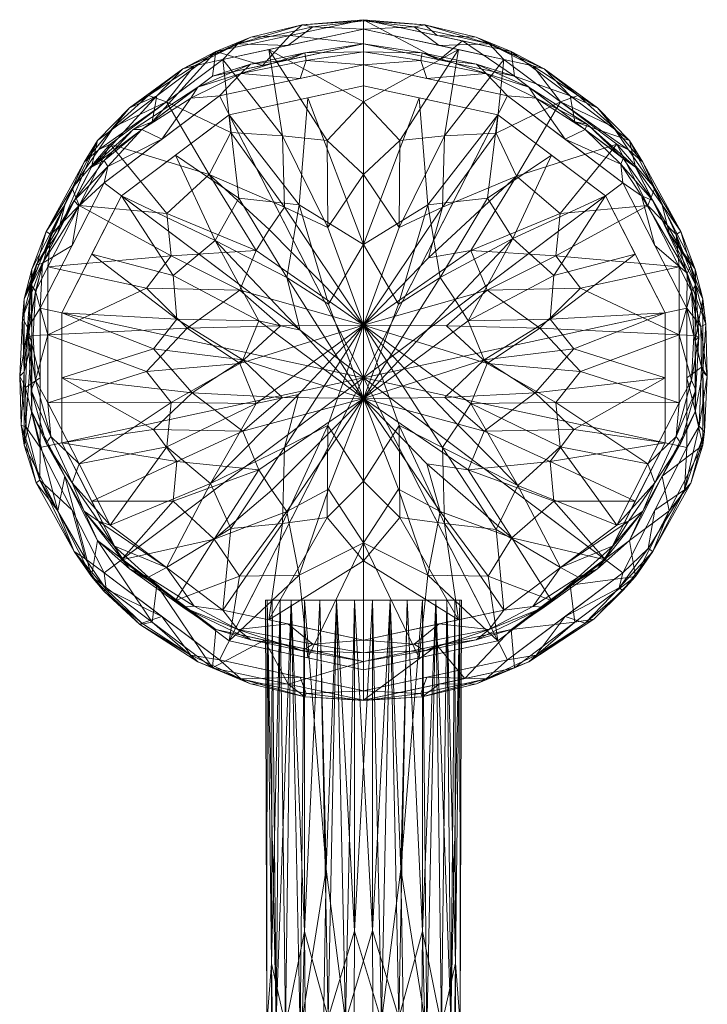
# Model space of a CAD drawing. Header units: millimetres. Extents: x -108 to 328, y -83 to 420.
# Tile 7 of 7: x 222 to 328, y 269 to 420. Entities that reach past the tile are written whole.
import ezdxf

# ---------------------------------------------------------------- set-up
doc = ezdxf.new("R2010")
doc.units = ezdxf.units.MM
doc.layers.add('M-520-M_DRAINAGE_FW', color=2, linetype='Continuous', lineweight=30)

# ---------------------------------------------------------------- blocks, each defined once
blk = doc.blocks.new('AmericanStandard_BathAndShowerMixer_withHandspray_Codie__FFASB211-6T1500BT0_ - Codie Exposed Bath _ Shower Mixer with Handspray-4303-3D View 1')
at = {"layer": 'M-520-M_DRAINAGE_FW', "lineweight": 9}
mesh = blk.add_polyface(dxfattribs=at)
corners = [(274.99, 420.03, 71.61), (252.4, 415.16, 69.91), (234.28, 401.52, 65.15), (224.23, 381.81, 58.28), (224.23, 359.93, 50.65), (234.28, 340.22, 43.77), (252.4, 326.58, 39.02), (274.99, 321.71, 37.32), (274.99, 315.75, 50.74), (251.88, 320.73, 52.47), (233.34, 334.69, 57.34), (223.05, 354.86, 64.37), (223.05, 377.24, 72.18), (233.34, 397.41, 79.22), (251.88, 411.37, 84.08), (274.99, 416.35, 85.82), (259.85, 324.97, 38.46), (263.43, 318.24, 51.6), (242.61, 327.71, 54.91), (243.34, 333.4, 41.39), (228.2, 344.77, 60.86), (229.26, 350.07, 47.21), (224.23, 370.87, 54.46), (223.05, 366.05, 68.28), (228.2, 387.33, 75.7), (229.26, 391.67, 61.71), (242.61, 404.39, 81.65), (243.34, 408.34, 67.53), (259.5, 413.02, 84.66), (263.69, 417.6, 70.76)]
mesh.append_faces([[corners[k] for k in face] for face in [(17, 7, 8)]], dxfattribs={"vtx0": -1})
mesh.append_faces([[corners[k] for k in face] for face in [(9, 16, 17), (28, 1, 14), (7, 17, 16), (1, 28, 29), (15, 29, 28)]], dxfattribs={"vtx0": -1, "vtx1": -1})
mesh.append_faces([[corners[k] for k in face] for face in [(9, 19, 6), (10, 21, 5), (19, 9, 18), (18, 5, 19), (20, 4, 21), (9, 6, 16), (3, 23, 12), (12, 25, 3), (27, 13, 26), (13, 27, 2), (25, 12, 24), (21, 10, 20), (24, 2, 25), (23, 3, 22), (26, 1, 27), (22, 11, 23)]], dxfattribs={"vtx0": -1, "vtx2": -1})
mesh.append_faces([[corners[k] for k in face] for face in [(24, 13, 2), (20, 11, 4), (22, 4, 11), (26, 14, 1), (18, 10, 5)]], dxfattribs={"vtx1": -1, "vtx2": -1})
mesh.append_faces([[corners[k] for k in face] for face in [(15, 0, 29)]], dxfattribs={"vtx2": -1})
mesh = blk.add_polyface(dxfattribs=at)
corners = [(274.99, 418.58, 68.23), (253.47, 413.95, 66.62), (236.22, 400.95, 62.09), (226.65, 382.18, 55.54), (226.65, 361.34, 48.27), (236.22, 342.57, 41.72), (253.47, 329.58, 37.19), (274.99, 324.94, 35.58), (274.99, 323.03, 35.89), (274.99, 321.71, 37.32), (252.4, 326.58, 39.02), (234.28, 340.22, 43.77), (224.23, 359.93, 50.65), (224.23, 381.81, 58.28), (234.28, 401.52, 65.15), (252.4, 415.16, 69.91), (274.99, 420.03, 71.61), (274.99, 419.88, 69.67), (263.39, 327.44, 36.45), (255.73, 326.62, 37.11), (242.09, 334.62, 39.72), (263.39, 416.08, 67.36), (255.73, 416.31, 68.39), (242.09, 408.42, 65.46), (263.69, 324.14, 38.17), (263.69, 417.6, 70.76), (232.2, 344.71, 43.48), (232.2, 398.18, 62.13), (267.25, 324.33, 35.81), (265.58, 323.35, 36.51), (267.25, 418.92, 68.8), (265.58, 419.25, 69.96), (229.26, 350.07, 47.21), (226.41, 355.12, 47.41), (223.62, 371.43, 52.87), (231.43, 351.96, 45), (227.14, 356.18, 46.85), (224.79, 364.81, 49.95), (226.65, 371.76, 51.9), (224.11, 363.26, 50.34), (230.39, 349.05, 44.39), (234.39, 343.21, 42.31), (236.76, 339.39, 41.47), (243.34, 333.4, 41.39), (239.15, 335.9, 41.19), (247.31, 330.03, 38.95), (229.26, 391.67, 61.71), (226.41, 387.59, 58.73), (231.43, 391.57, 58.81), (227.14, 387.11, 57.64), (224.79, 378.42, 54.7), (224.11, 379.39, 55.97), (230.39, 394.22, 60.14), (234.39, 400.09, 62.15), (236.76, 403.6, 63.86), (243.34, 408.34, 67.53), (239.15, 406.51, 65.82), (247.33, 412.51, 67.73), (249.07, 330.15, 38.04), (249.04, 412.97, 66.93), (244.85, 336.07, 39.46), (244.85, 407.45, 64.35), (257.73, 324.99, 37.52), (257.73, 417.33, 69.73), (224.23, 370.87, 54.46), (224.43, 371.65, 52.23)]
mesh.append_faces([[corners[k] for k in face] for face in [(17, 31, 16), (8, 28, 7), (0, 30, 17), (9, 29, 8), (16, 31, 25), (13, 51, 64), (5, 40, 35), (46, 47, 13), (3, 49, 48), (38, 50, 3), (15, 57, 55), (2, 53, 61), (6, 58, 60), (25, 63, 15)]], dxfattribs={"vtx0": -1, "vtx1": -1})
mesh.append_faces([[corners[k] for k in face] for face in [(30, 31, 17), (40, 41, 26), (58, 45, 20), (60, 58, 20), (19, 28, 29), (19, 45, 58), (42, 44, 26), (53, 2, 52), (36, 37, 4), (19, 29, 62), (14, 56, 27), (57, 56, 55), (25, 31, 63), (29, 28, 8), (57, 23, 56), (49, 51, 47), (57, 59, 23), (49, 52, 48), (47, 46, 27), (39, 34, 37), (19, 18, 28), (32, 33, 26), (21, 22, 30), (22, 63, 31), (22, 31, 30), (40, 33, 36), (65, 34, 50), (40, 36, 35), (40, 5, 41), (39, 37, 36), (39, 36, 33), (33, 12, 39), (50, 38, 65), (33, 40, 26), (61, 53, 54), (42, 26, 41), (44, 20, 45), (42, 20, 44), (26, 44, 11), (45, 19, 62), (43, 44, 45), (50, 51, 49), (50, 49, 3), (52, 47, 27), (50, 34, 51), (51, 34, 64), (13, 47, 51), (47, 52, 49), (52, 27, 53), (27, 54, 53), (24, 62, 29), (15, 63, 57), (54, 23, 61), (56, 23, 54), (27, 56, 54), (57, 22, 59), (60, 20, 42), (6, 19, 58), (22, 1, 59), (42, 41, 60), (59, 61, 23), (45, 62, 10), (57, 63, 22), (39, 64, 34), (38, 37, 65), (34, 65, 37)]], dxfattribs={"vtx0": -1, "vtx1": -1, "vtx2": -1})
mesh.append_faces([[corners[k] for k in face] for face in [(28, 18, 7), (33, 32, 12), (36, 4, 35), (59, 1, 61), (22, 21, 1), (29, 9, 24), (26, 11, 32), (39, 12, 64), (45, 10, 43)]], dxfattribs={"vtx0": -1, "vtx2": -1})
mesh.append_faces([[corners[k] for k in face] for face in [(0, 21, 30), (6, 18, 19), (43, 11, 44), (24, 10, 62), (2, 48, 52), (38, 4, 37), (5, 60, 41), (46, 14, 27), (14, 55, 56)]], dxfattribs={"vtx1": -1, "vtx2": -1})
mesh = blk.add_polyface(dxfattribs=at)
corners = [(274.99, 324.94, 35.58), (296.5, 329.58, 37.19), (313.76, 342.57, 41.72), (323.33, 361.34, 48.27), (323.33, 382.18, 55.54), (313.76, 400.95, 62.09), (296.5, 413.95, 66.62), (274.99, 418.58, 68.23), (274.99, 419.88, 69.67), (274.99, 420.03, 71.61), (297.58, 415.16, 69.91), (315.7, 401.52, 65.15), (325.75, 381.81, 58.28), (325.75, 359.93, 50.65), (315.7, 340.22, 43.77), (297.58, 326.58, 39.02), (274.99, 321.71, 37.32), (274.99, 323.03, 35.89), (286.59, 416.08, 67.36), (294.25, 416.31, 68.39), (307.88, 408.42, 65.46), (286.59, 327.44, 36.45), (294.25, 326.62, 37.11), (307.88, 334.62, 39.72), (286.28, 417.6, 70.76), (286.28, 324.14, 38.17), (317.78, 398.18, 62.13), (317.78, 344.71, 43.48), (282.73, 418.92, 68.8), (284.4, 419.25, 69.96), (282.73, 324.33, 35.81), (284.4, 323.35, 36.51), (320.72, 391.67, 61.71), (323.57, 387.59, 58.73), (326.36, 371.43, 52.87), (318.55, 391.57, 58.81), (322.84, 387.11, 57.64), (325.19, 378.42, 54.7), (323.33, 371.76, 51.9), (325.87, 379.39, 55.97), (319.59, 394.22, 60.14), (315.59, 400.09, 62.15), (313.22, 403.6, 63.86), (306.64, 408.34, 67.53), (310.83, 406.51, 65.82), (302.67, 412.5, 67.71), (320.72, 350.07, 47.21), (323.57, 355.12, 47.41), (318.55, 351.96, 45), (322.84, 356.18, 46.85), (325.19, 364.81, 49.95), (325.87, 363.26, 50.34), (319.59, 349.05, 44.39), (315.59, 343.21, 42.31), (313.22, 339.39, 41.47), (306.64, 333.4, 41.39), (310.83, 335.9, 41.19), (302.65, 330.01, 38.95), (300.9, 412.98, 66.92), (300.94, 330.14, 38.05), (305.13, 407.45, 64.35), (305.13, 336.07, 39.46), (292.25, 417.33, 69.73), (292.25, 324.99, 37.52), (325.75, 370.87, 54.46), (325.55, 371.65, 52.23)]
mesh.append_faces([[corners[k] for k in face] for face in [(0, 30, 17), (17, 31, 16), (9, 29, 8), (16, 31, 25), (5, 40, 35), (46, 47, 13), (3, 49, 48), (38, 50, 3), (15, 57, 55), (2, 53, 61), (6, 58, 60), (25, 63, 15), (64, 39, 12), (13, 51, 64)]], dxfattribs={"vtx0": -1, "vtx1": -1})
mesh.append_faces([[corners[k] for k in face] for face in [(57, 56, 55), (40, 41, 26), (19, 18, 28), (60, 58, 20), (19, 29, 62), (19, 28, 29), (58, 19, 45), (30, 31, 17), (36, 37, 4), (56, 27, 14), (25, 31, 63), (53, 2, 52), (47, 46, 27), (23, 56, 57), (42, 44, 26), (49, 51, 47), (57, 59, 23), (32, 33, 26), (58, 45, 20), (49, 52, 48), (39, 34, 37), (29, 28, 8), (21, 22, 30), (22, 63, 31), (22, 31, 30), (34, 64, 51), (40, 33, 36), (65, 34, 50), (40, 36, 35), (40, 5, 41), (39, 37, 36), (39, 36, 33), (33, 12, 39), (50, 38, 65), (38, 37, 65), (33, 40, 26), (61, 53, 54), (42, 26, 41), (44, 20, 45), (42, 20, 44), (26, 44, 11), (45, 19, 62), (43, 44, 45), (50, 51, 49), (50, 49, 3), (52, 47, 27), (50, 34, 51), (39, 64, 34), (13, 47, 51), (47, 52, 49), (52, 27, 53), (27, 54, 53), (24, 62, 29), (15, 63, 57), (54, 23, 61), (56, 23, 54), (27, 56, 54), (57, 22, 59), (60, 20, 42), (6, 19, 58), (22, 1, 59), (42, 41, 60), (59, 61, 23), (45, 62, 10), (57, 63, 22), (34, 65, 37)]], dxfattribs={"vtx0": -1, "vtx1": -1, "vtx2": -1})
mesh.append_faces([[corners[k] for k in face] for face in [(28, 18, 7), (59, 1, 61), (28, 7, 8), (36, 4, 35), (33, 32, 12), (22, 21, 1), (29, 9, 24), (26, 11, 32), (45, 10, 43)]], dxfattribs={"vtx0": -1, "vtx2": -1})
mesh.append_faces([[corners[k] for k in face] for face in [(43, 11, 44), (6, 18, 19), (0, 21, 30), (24, 10, 62), (2, 48, 52), (38, 4, 37), (5, 60, 41), (46, 14, 27), (14, 55, 56)]], dxfattribs={"vtx1": -1, "vtx2": -1})
mesh = blk.add_polyface(dxfattribs=at)
corners = [(274.99, 321.71, 37.32), (297.58, 326.58, 39.02), (315.7, 340.22, 43.77), (325.75, 359.93, 50.65), (325.75, 381.81, 58.28), (315.7, 401.52, 65.15), (297.58, 415.16, 69.91), (274.99, 420.03, 71.61), (274.99, 416.35, 85.82), (298.1, 411.37, 84.08), (316.64, 397.41, 79.22), (326.93, 377.24, 72.18), (326.93, 354.86, 64.37), (316.64, 334.69, 57.34), (298.1, 320.73, 52.47), (274.99, 315.75, 50.74), (290.13, 416.77, 70.47), (286.55, 413.86, 84.95), (307.37, 404.39, 81.65), (306.64, 408.34, 67.53), (321.78, 387.33, 75.7), (320.72, 391.67, 61.71), (325.75, 370.87, 54.46), (326.93, 366.05, 68.28), (321.78, 344.77, 60.86), (320.72, 350.07, 47.21), (307.37, 327.71, 54.91), (306.64, 333.4, 41.39), (290.48, 319.09, 51.9), (286.28, 324.14, 38.17)]
mesh.append_faces([[corners[k] for k in face] for face in [(17, 7, 8)]], dxfattribs={"vtx0": -1})
mesh.append_faces([[corners[k] for k in face] for face in [(9, 16, 17), (28, 1, 14), (7, 17, 16), (1, 28, 29), (15, 29, 28)]], dxfattribs={"vtx0": -1, "vtx1": -1})
mesh.append_faces([[corners[k] for k in face] for face in [(9, 19, 6), (10, 21, 5), (19, 9, 18), (18, 5, 19), (20, 4, 21), (9, 6, 16), (3, 23, 12), (12, 25, 3), (27, 13, 26), (13, 27, 2), (25, 12, 24), (21, 10, 20), (24, 2, 25), (23, 3, 22), (26, 1, 27), (22, 11, 23)]], dxfattribs={"vtx0": -1, "vtx2": -1})
mesh.append_faces([[corners[k] for k in face] for face in [(24, 13, 2), (20, 11, 4), (22, 4, 11), (26, 14, 1), (18, 10, 5)]], dxfattribs={"vtx1": -1, "vtx2": -1})
mesh.append_faces([[corners[k] for k in face] for face in [(15, 0, 29)]], dxfattribs={"vtx2": -1})
mesh = blk.add_polyface(dxfattribs=at)
corners = [(274.99, 373.22, 47.74), (274.99, 349.33, 40.66), (274.99, 324.94, 35.58), (253.47, 329.58, 37.19), (236.22, 342.57, 41.72), (226.65, 361.34, 48.27), (226.65, 382.18, 55.54), (236.22, 400.95, 62.09), (253.47, 413.95, 66.62), (274.99, 418.58, 68.23), (274.99, 396.32, 57.04), (274.99, 373.22, 47.74), (274.99, 373.22, 47.74), (274.99, 373.22, 47.74), (274.99, 373.22, 47.74), (274.99, 373.22, 47.74), (274.99, 373.22, 47.74), (274.99, 373.22, 47.74), (274.99, 373.22, 47.74), (274.99, 373.22, 47.74), (247.98, 372.76, 49.04), (262.27, 373.1, 48.06), (256.03, 367.34, 46.51), (256.03, 378.58, 50.43), (258.55, 361.22, 44.43), (258.55, 384.66, 52.61), (262.91, 354.46, 42.27), (262.91, 391.3, 55.12), (231.43, 351.96, 45), (244.86, 354.57, 43.7), (251.54, 348.97, 41.57), (244.85, 336.07, 39.46), (231.43, 391.57, 58.81), (244.86, 390.33, 56.17), (251.36, 396.31, 58.12), (244.85, 407.45, 64.35), (260.47, 328.07, 36.67), (262.58, 342.83, 39.37), (269.52, 357.85, 42.99), (274.99, 337.13, 38.12), (269.43, 343.75, 39.36), (254.69, 342.07, 39.66), (274.99, 373.22, 47.74), (260.47, 415.45, 67.14), (262.58, 402.21, 60.08), (269.52, 388.2, 53.58), (274.99, 407.45, 62.64), (269.43, 401.5, 59.5), (254.66, 402.77, 60.85), (274.99, 373.22, 47.74), (226.65, 371.76, 51.9), (274.99, 373.22, 47.74), (241.75, 366.13, 47.51), (245.52, 361.37, 45.59), (274.99, 373.22, 47.74), (241.75, 378.9, 51.97), (245.52, 383.83, 53.42), (274.99, 373.22, 47.74), (274.99, 373.22, 47.74), (265.04, 362.58, 44.51), (274.99, 373.22, 47.74), (274.99, 373.22, 47.74), (260.57, 387.87, 53.79)]
mesh.append_faces([[corners[k] for k in face] for face in [(24, 22, 17)]], dxfattribs={"vtx0": -1})
mesh.append_faces([[corners[k] for k in face] for face in [(31, 41, 3), (7, 33, 32), (43, 44, 8), (8, 48, 35), (50, 52, 5), (38, 26, 60)]], dxfattribs={"vtx0": -1, "vtx1": -1})
mesh.append_faces([[corners[k] for k in face] for face in [(24, 59, 30), (24, 30, 29), (5, 52, 53), (55, 56, 23), (45, 27, 44), (52, 20, 22), (22, 20, 21), (20, 55, 23), (53, 52, 22), (34, 33, 7), (41, 31, 30), (27, 34, 48), (48, 34, 35), (33, 56, 32), (38, 37, 26), (52, 50, 20), (21, 20, 23), (53, 24, 29), (25, 33, 34), (4, 29, 30), (26, 37, 41), (56, 25, 23), (34, 27, 62), (48, 8, 44), (62, 25, 34), (36, 37, 40), (36, 40, 39), (38, 1, 40), (38, 40, 37), (26, 41, 30), (3, 41, 37), (45, 44, 47), (46, 47, 43), (43, 47, 44), (27, 48, 44), (45, 47, 10), (24, 53, 22), (28, 53, 29), (50, 55, 20), (56, 55, 6), (25, 56, 33), (30, 59, 26)]], dxfattribs={"vtx0": -1, "vtx1": -1, "vtx2": -1})
mesh.append_faces([[corners[k] for k in face] for face in [(53, 28, 5), (29, 4, 28), (34, 7, 35), (40, 1, 39), (55, 50, 6)]], dxfattribs={"vtx0": -1, "vtx2": -1})
mesh.append_faces([[corners[k] for k in face] for face in [(57, 59, 24), (15, 21, 23), (2, 36, 39), (16, 22, 21), (13, 25, 62)]], dxfattribs={"vtx1": -1})
mesh.append_faces([[corners[k] for k in face] for face in [(36, 3, 37), (46, 10, 47), (45, 61, 27), (59, 60, 26), (31, 4, 30), (6, 32, 56), (61, 62, 27)]], dxfattribs={"vtx1": -1, "vtx2": -1})
mesh.append_faces([[corners[k] for k in face] for face in [(43, 9, 46), (10, 49, 45), (25, 14, 23), (38, 42, 1)]], dxfattribs={"vtx2": -1})
mesh = blk.add_polyface(dxfattribs=at)
corners = [(274.99, 373.22, 47.74), (274.99, 396.32, 57.04), (274.99, 418.58, 68.23), (296.5, 413.95, 66.62), (313.76, 400.95, 62.09), (323.33, 382.18, 55.54), (323.33, 361.34, 48.27), (313.76, 342.57, 41.72), (296.5, 329.58, 37.19), (274.99, 324.94, 35.58), (274.99, 349.33, 40.66), (274.99, 373.22, 47.74), (274.99, 373.22, 47.74), (274.99, 373.22, 47.74), (274.99, 373.22, 47.74), (274.99, 373.22, 47.74), (274.99, 373.22, 47.74), (274.99, 373.22, 47.74), (274.99, 373.22, 47.74), (274.99, 373.22, 47.74), (302, 372.76, 49.04), (287.71, 373.1, 48.06), (293.95, 378.58, 50.43), (293.95, 367.34, 46.51), (291.42, 384.66, 52.61), (291.42, 361.22, 44.43), (287.07, 391.3, 55.12), (287.07, 354.46, 42.27), (318.55, 391.57, 58.81), (305.12, 390.33, 56.17), (298.43, 396.04, 57.98), (305.13, 407.45, 64.35), (318.55, 351.96, 45), (305.12, 354.57, 43.7), (298.62, 348.68, 41.51), (305.13, 336.07, 39.46), (289.51, 415.45, 67.14), (287.4, 402.21, 60.08), (280.46, 388.2, 53.58), (274.99, 407.45, 62.64), (280.55, 401.5, 59.5), (295.29, 402.62, 60.78), (274.99, 373.22, 47.74), (289.51, 328.07, 36.67), (287.4, 342.83, 39.37), (280.46, 357.85, 42.99), (274.99, 337.13, 38.12), (280.55, 343.75, 39.36), (295.32, 341.91, 39.63), (274.99, 373.22, 47.74), (323.33, 371.76, 51.9), (274.99, 373.22, 47.74), (308.23, 378.9, 51.97), (304.46, 383.83, 53.42), (274.99, 373.22, 47.74), (308.23, 366.13, 47.51), (304.46, 361.37, 45.59), (274.99, 373.22, 47.74), (274.99, 373.22, 47.74), (284.94, 383.55, 51.83), (274.99, 373.22, 47.74), (274.99, 373.22, 47.74), (289.41, 357.97, 43.36)]
mesh.append_faces([[corners[k] for k in face] for face in [(24, 22, 17)]], dxfattribs={"vtx0": -1})
mesh.append_faces([[corners[k] for k in face] for face in [(31, 41, 3), (7, 33, 32), (43, 44, 8), (8, 48, 35), (50, 52, 5), (38, 26, 60)]], dxfattribs={"vtx0": -1, "vtx1": -1})
mesh.append_faces([[corners[k] for k in face] for face in [(24, 59, 30), (24, 30, 29), (5, 52, 53), (55, 56, 23), (45, 27, 44), (22, 20, 21), (20, 55, 23), (53, 52, 22), (34, 33, 7), (41, 31, 30), (27, 34, 48), (48, 34, 35), (33, 56, 32), (38, 37, 26), (52, 50, 20), (52, 20, 22), (21, 20, 23), (53, 24, 29), (25, 33, 34), (4, 29, 30), (26, 37, 41), (56, 25, 23), (34, 27, 62), (48, 8, 44), (62, 25, 34), (36, 37, 40), (36, 40, 39), (38, 1, 40), (38, 40, 37), (26, 41, 30), (3, 41, 37), (45, 44, 47), (46, 47, 43), (43, 47, 44), (27, 48, 44), (45, 47, 10), (24, 53, 22), (28, 53, 29), (50, 55, 20), (56, 55, 6), (25, 56, 33), (30, 59, 26)]], dxfattribs={"vtx0": -1, "vtx1": -1, "vtx2": -1})
mesh.append_faces([[corners[k] for k in face] for face in [(53, 28, 5), (29, 4, 28), (34, 7, 35), (40, 1, 39), (55, 50, 6)]], dxfattribs={"vtx0": -1, "vtx2": -1})
mesh.append_faces([[corners[k] for k in face] for face in [(57, 59, 24), (15, 21, 23), (2, 36, 39), (16, 22, 21), (13, 25, 62)]], dxfattribs={"vtx1": -1})
mesh.append_faces([[corners[k] for k in face] for face in [(36, 3, 37), (46, 10, 47), (45, 61, 27), (59, 60, 26), (31, 4, 30), (6, 32, 56), (61, 62, 27)]], dxfattribs={"vtx1": -1, "vtx2": -1})
mesh.append_faces([[corners[k] for k in face] for face in [(43, 9, 46), (10, 49, 45), (25, 14, 23), (38, 42, 1)]], dxfattribs={"vtx2": -1})
mesh = blk.add_polyface(dxfattribs=at)
corners = [(274.99, 416.35, 85.82), (251.88, 411.37, 84.08), (233.34, 397.41, 79.22), (223.05, 377.24, 72.18), (223.05, 354.86, 64.37), (233.34, 334.69, 57.34), (251.88, 320.73, 52.47), (274.99, 315.75, 50.74), (274.99, 315.74, 52.75), (274.99, 317.21, 54.11), (252.96, 321.96, 55.77), (235.29, 335.27, 60.41), (225.48, 354.49, 67.11), (225.48, 375.83, 74.56), (235.29, 395.05, 81.26), (252.96, 408.36, 85.9), (274.99, 413.11, 87.56), (274.99, 415.11, 87.4), (265.31, 319.3, 54.84), (256.19, 319.05, 53.95), (241.03, 327.56, 56.98), (265.31, 411.02, 86.83), (256.19, 411.77, 86.29), (241.03, 403.22, 83.37), (230.71, 338.55, 60.67), (230.71, 392.32, 79.42), (263.43, 318.24, 51.6), (263.43, 413.86, 84.95), (222.35, 365.43, 70.05), (230.39, 344.88, 63.76), (225.41, 349.5, 64.79), (228.2, 344.77, 60.86), (224.86, 349.07, 63.48), (222.57, 357.92, 66.76), (223.05, 366.05, 68.28), (223.35, 357.62, 67.68), (225.48, 365.16, 70.84), (223.22, 363.67, 70.09), (223.58, 372.81, 73.15), (230.39, 385.44, 77.91), (222.79, 374.31, 72.59), (228.2, 387.33, 75.7), (225.85, 382.73, 76.28), (224.87, 382.44, 75.04), (266.21, 316.78, 53.55), (266.03, 316.27, 52.3), (257.68, 318.27, 52.59), (249.64, 321.62, 54.05), (242.61, 327.71, 54.91), (248.57, 322.68, 55.45), (244.12, 328.61, 58.09), (266.21, 413.8, 87.39), (266.03, 414.97, 86.72), (257.68, 413.22, 85.71), (249.64, 409.69, 84.76), (242.61, 404.39, 81.65), (248.57, 407.99, 85.2), (244.12, 401.71, 83.58), (235.23, 332.49, 57.93), (235.59, 332.8, 58.97), (232.41, 337.41, 60.94), (240.72, 327.37, 55.93), (235.84, 397.56, 81.81), (235.3, 398.45, 81.3), (239.7, 403.21, 82.35), (231.39, 391.46, 79.82)]
mesh.append_faces([[corners[k] for k in face] for face in [(8, 45, 7), (5, 24, 31), (34, 40, 3), (3, 43, 41), (9, 44, 8), (7, 45, 26), (16, 51, 21), (0, 52, 17), (15, 56, 57), (57, 62, 14), (2, 64, 55)]], dxfattribs={"vtx0": -1, "vtx1": -1})
mesh.append_faces([[corners[k] for k in face] for face in [(18, 19, 44), (49, 20, 61), (62, 63, 25), (28, 33, 35), (46, 26, 45), (28, 34, 33), (46, 47, 6), (44, 45, 8), (58, 20, 59), (22, 52, 53), (22, 54, 56), (54, 55, 64), (58, 59, 24), (22, 51, 52), (23, 63, 62), (51, 22, 21), (57, 56, 23), (40, 28, 38), (54, 22, 53), (47, 49, 61), (28, 37, 38), (32, 24, 30), (43, 3, 40), (60, 30, 24), (59, 60, 24), (32, 33, 4), (24, 32, 31), (30, 35, 33), (30, 33, 32), (30, 12, 35), (28, 40, 34), (37, 28, 35), (12, 37, 35), (36, 38, 37), (42, 43, 40), (65, 14, 62), (42, 39, 65), (42, 40, 38), (42, 38, 13), (43, 25, 41), (25, 43, 42), (19, 46, 45), (19, 45, 44), (47, 46, 19), (49, 47, 19), (19, 10, 49), (20, 58, 61), (49, 50, 20), (52, 51, 17), (52, 27, 53), (54, 53, 1), (63, 64, 2), (56, 54, 23), (62, 57, 23), (15, 22, 56), (24, 5, 58), (50, 59, 20), (60, 59, 11), (30, 60, 29), (5, 61, 58), (47, 61, 48), (65, 62, 25), (64, 63, 23), (2, 25, 63), (54, 64, 23), (42, 65, 25)]], dxfattribs={"vtx0": -1, "vtx1": -1, "vtx2": -1})
mesh.append_faces([[corners[k] for k in face] for face in [(32, 4, 31), (52, 0, 27), (25, 2, 41), (49, 10, 50), (38, 36, 13), (59, 50, 11), (54, 1, 55), (61, 5, 48)]], dxfattribs={"vtx0": -1, "vtx2": -1})
mesh.append_faces([[corners[k] for k in face] for face in [(18, 10, 19), (15, 21, 22), (29, 12, 30), (12, 36, 37), (9, 18, 44), (16, 17, 51), (34, 4, 33), (13, 39, 42), (6, 26, 46), (48, 6, 47), (27, 1, 53), (11, 29, 60), (39, 14, 65)]], dxfattribs={"vtx1": -1, "vtx2": -1})
mesh = blk.add_polyface(dxfattribs=at)
corners = [(274.99, 315.75, 50.74), (298.1, 320.73, 52.47), (316.64, 334.69, 57.34), (326.93, 354.86, 64.37), (326.93, 377.24, 72.18), (316.64, 397.41, 79.22), (298.1, 411.37, 84.08), (274.99, 416.35, 85.82), (274.99, 415.11, 87.4), (274.99, 413.11, 87.56), (297.02, 408.36, 85.9), (314.69, 395.05, 81.26), (324.5, 375.83, 74.56), (324.5, 354.49, 67.11), (314.69, 335.27, 60.41), (297.02, 321.96, 55.77), (274.99, 317.21, 54.11), (274.99, 315.74, 52.75), (284.67, 411.02, 86.83), (293.79, 411.77, 86.29), (308.95, 403.22, 83.37), (284.67, 319.3, 54.84), (293.79, 319.05, 53.95), (308.95, 327.56, 56.98), (319.27, 392.32, 79.42), (319.27, 338.55, 60.67), (286.55, 413.86, 84.95), (286.55, 318.24, 51.6), (327.63, 365.43, 70.05), (319.59, 385.44, 77.91), (324.57, 381.19, 75.84), (321.78, 387.33, 75.7), (325.12, 382.33, 75.08), (327.41, 373.36, 72.15), (326.93, 366.05, 68.28), (326.63, 373.03, 73.05), (324.5, 365.16, 70.84), (326.76, 366.79, 71.18), (326.39, 357.73, 67.9), (319.59, 344.88, 63.76), (327.18, 356.9, 66.52), (321.78, 344.77, 60.86), (324.12, 348.01, 64.17), (325.11, 349.01, 63.38), (283.76, 413.8, 87.39), (283.95, 414.97, 86.72), (292.3, 413.22, 85.71), (300.33, 409.69, 84.76), (307.37, 404.39, 81.65), (301.41, 407.99, 85.2), (305.86, 401.71, 83.58), (283.76, 316.78, 53.55), (283.95, 316.27, 52.3), (292.3, 318.27, 52.59), (300.33, 321.62, 54.05), (307.37, 327.71, 54.91), (301.41, 322.68, 55.45), (305.86, 328.61, 58.09), (314.75, 398.77, 81.05), (314.39, 397.87, 81.67), (317.57, 393.05, 80.34), (309.26, 404.03, 82.66), (314.13, 332.97, 59.28), (318.59, 338.98, 61.52), (314.68, 332.58, 58.33), (310.28, 328.2, 56.19)]
mesh.append_faces([[corners[k] for k in face] for face in [(8, 45, 7), (5, 24, 31), (34, 40, 3), (3, 43, 41), (9, 44, 8), (7, 45, 26), (16, 51, 21), (0, 52, 17), (15, 56, 57), (57, 62, 14), (2, 65, 55)]], dxfattribs={"vtx0": -1, "vtx1": -1})
mesh.append_faces([[corners[k] for k in face] for face in [(18, 19, 44), (49, 20, 61), (58, 59, 24), (54, 55, 65), (28, 33, 35), (46, 26, 45), (28, 34, 33), (46, 47, 6), (44, 45, 8), (24, 5, 58), (22, 52, 53), (22, 54, 56), (62, 64, 25), (22, 51, 52), (62, 25, 63), (51, 22, 21), (57, 56, 23), (40, 28, 38), (54, 22, 53), (47, 49, 61), (28, 37, 38), (32, 24, 30), (43, 3, 40), (60, 30, 24), (59, 60, 24), (32, 33, 4), (24, 32, 31), (30, 35, 33), (30, 33, 32), (30, 12, 35), (28, 40, 34), (37, 28, 35), (12, 37, 35), (36, 38, 37), (42, 43, 40), (63, 14, 62), (42, 39, 63), (42, 40, 38), (42, 38, 13), (43, 25, 41), (25, 43, 42), (19, 46, 45), (19, 45, 44), (47, 46, 19), (49, 47, 19), (19, 10, 49), (20, 58, 61), (49, 50, 20), (52, 51, 17), (52, 27, 53), (54, 53, 1), (64, 65, 2), (56, 54, 23), (62, 57, 23), (15, 22, 56), (59, 58, 20), (50, 59, 20), (60, 59, 11), (30, 60, 29), (5, 61, 58), (47, 61, 48), (64, 62, 23), (42, 63, 25), (65, 64, 23), (2, 25, 64), (54, 65, 23)]], dxfattribs={"vtx0": -1, "vtx1": -1, "vtx2": -1})
mesh.append_faces([[corners[k] for k in face] for face in [(32, 4, 31), (25, 2, 41), (49, 10, 50), (52, 0, 27), (38, 36, 13), (59, 50, 11), (54, 1, 55), (61, 5, 48)]], dxfattribs={"vtx0": -1, "vtx2": -1})
mesh.append_faces([[corners[k] for k in face] for face in [(18, 10, 19), (15, 21, 22), (29, 12, 30), (12, 36, 37), (9, 18, 44), (16, 17, 51), (34, 4, 33), (13, 39, 42), (6, 26, 46), (48, 6, 47), (27, 1, 53), (11, 29, 60), (39, 14, 63)]], dxfattribs={"vtx1": -1, "vtx2": -1})
mesh = blk.add_polyface(dxfattribs=at)
corners = [(274.99, 413.11, 87.56), (252.96, 408.36, 85.9), (235.29, 395.05, 81.26), (225.48, 375.83, 74.56), (225.48, 354.49, 67.11), (235.29, 335.27, 60.41), (252.96, 321.96, 55.77), (274.99, 317.21, 54.11), (274.99, 365.16, 70.84)]
mesh.append_faces([[corners[k] for k in face] for face in [(2, 8, 1), (4, 8, 3)]], dxfattribs={"vtx0": -1, "vtx1": -1})
mesh.append_faces([[corners[k] for k in face] for face in [(8, 5, 6), (8, 2, 3)]], dxfattribs={"vtx0": -1, "vtx2": -1})
mesh.append_faces([[corners[k] for k in face] for face in [(0, 1, 8)]], dxfattribs={"vtx1": -1})
mesh.append_faces([[corners[k] for k in face] for face in [(4, 5, 8)]], dxfattribs={"vtx1": -1, "vtx2": -1})
mesh.append_faces([[corners[k] for k in face] for face in [(6, 7, 8)]], dxfattribs={"vtx2": -1})
mesh = blk.add_polyface(dxfattribs=at)
corners = [(274.99, 317.21, 54.11), (297.02, 321.96, 55.77), (314.69, 335.27, 60.41), (324.5, 354.49, 67.11), (324.5, 375.83, 74.56), (314.69, 395.05, 81.26), (297.02, 408.36, 85.9), (274.99, 413.11, 87.56), (274.99, 365.16, 70.84)]
mesh.append_faces([[corners[k] for k in face] for face in [(6, 8, 5)]], dxfattribs={"vtx0": -1, "vtx1": -1})
mesh.append_faces([[corners[k] for k in face] for face in [(1, 2, 8), (2, 3, 8), (4, 5, 8), (3, 4, 8)]], dxfattribs={"vtx1": -1, "vtx2": -1})
mesh.append_faces([[corners[k] for k in face] for face in [(8, 0, 1), (6, 7, 8)]], dxfattribs={"vtx2": -1})
mesh = blk.add_polyface(dxfattribs=at)
corners = [(274.99, 409.89, 86.44), (254.43, 405.46, 84.89), (237.95, 393.05, 80.56), (228.8, 375.11, 74.31), (228.8, 355.2, 67.36), (237.95, 337.27, 61.11), (254.43, 324.85, 56.78), (274.99, 320.42, 55.23), (274.99, 339.86, 69.85), (274.99, 362, 79.9), (274.99, 362, 79.9), (274.99, 362, 79.9), (274.99, 362, 79.9), (274.99, 362, 79.9), (274.99, 362, 79.9), (274.99, 362, 79.9), (274.99, 362, 79.9), (274.99, 362, 79.9), (274.99, 362, 79.9), (274.99, 385.59, 85.8), (248.73, 362.86, 77.42), (262.56, 362.15, 79.47), (256.5, 367.91, 80.56), (256.5, 356.96, 76.74), (258.97, 373.9, 82.53), (258.97, 351.05, 74.56), (263.23, 380.54, 84.42), (263.23, 344.66, 71.91), (233.37, 384.08, 77.44), (245.85, 380.86, 81.43), (252.29, 386.22, 83.7), (246.19, 399.26, 82.73), (233.37, 346.24, 64.24), (245.85, 346.28, 69.37), (252.12, 340.43, 67.63), (246.19, 331.06, 58.94), (266.47, 322.26, 55.87), (265.12, 334.93, 66.26), (269.62, 348.09, 74.16), (274.99, 362, 79.9), (266.47, 408.06, 85.8), (265.12, 391.68, 86.05), (269.62, 376.46, 84.05), (274.99, 362, 79.9), (228.8, 365.16, 70.84), (274.99, 362, 79.9), (242.81, 369.6, 77.99), (246.42, 374.12, 80.16), (274.99, 362, 79.9), (242.81, 357.23, 73.68), (246.42, 352.34, 72.57), (274.99, 362, 79.9), (274.99, 362, 79.9), (265.27, 372.46, 82.83), (274.99, 362, 79.9), (274.99, 362, 79.9), (255.92, 392.7, 84.99), (256.02, 334.77, 64.81), (260.93, 347.95, 73.33)]
mesh.append_faces([[corners[k] for k in face] for face in [(21, 23, 13), (53, 24, 51), (24, 22, 15), (19, 42, 43)]], dxfattribs={"vtx0": -1})
mesh.append_faces([[corners[k] for k in face] for face in [(36, 37, 6), (28, 29, 2), (5, 33, 32), (44, 46, 3), (42, 26, 54), (31, 56, 1)]], dxfattribs={"vtx0": -1, "vtx1": -1})
mesh.append_faces([[corners[k] for k in face] for face in [(46, 44, 20), (20, 49, 23), (34, 33, 5), (37, 27, 57), (21, 20, 23), (49, 50, 23), (21, 22, 20), (36, 8, 37), (25, 33, 34), (3, 46, 47), (33, 50, 32), (56, 41, 1), (30, 29, 24), (46, 20, 22), (42, 41, 26), (58, 25, 34), (34, 57, 27), (56, 31, 30), (47, 46, 22), (24, 53, 30), (47, 24, 29), (2, 29, 30), (56, 30, 26), (50, 25, 23), (34, 27, 58), (27, 37, 38), (37, 8, 38), (19, 40, 41), (19, 41, 42), (24, 47, 22), (28, 47, 29), (44, 49, 20), (50, 49, 4), (25, 50, 33), (30, 53, 26), (41, 56, 26), (35, 57, 34), (37, 57, 6)]], dxfattribs={"vtx0": -1, "vtx1": -1, "vtx2": -1})
mesh.append_faces([[corners[k] for k in face] for face in [(47, 28, 3), (34, 5, 35), (57, 35, 6), (49, 44, 4)]], dxfattribs={"vtx0": -1, "vtx2": -1})
mesh.append_faces([[corners[k] for k in face] for face in [(12, 23, 25), (14, 22, 21), (11, 25, 58)]], dxfattribs={"vtx1": -1})
mesh.append_faces([[corners[k] for k in face] for face in [(38, 55, 27), (53, 54, 26), (31, 2, 30), (40, 1, 41), (4, 32, 50), (55, 58, 27)]], dxfattribs={"vtx1": -1, "vtx2": -1})
mesh.append_faces([[corners[k] for k in face] for face in [(8, 39, 38), (36, 7, 8), (19, 0, 40)]], dxfattribs={"vtx2": -1})
mesh = blk.add_polyface(dxfattribs=at)
corners = [(274.99, 365.16, 70.84), (274.99, 320.42, 55.23), (254.43, 324.85, 56.78), (237.95, 337.27, 61.11), (228.8, 355.2, 67.36), (228.8, 375.11, 74.31), (237.95, 393.05, 80.56), (254.43, 405.46, 84.89), (274.99, 409.89, 86.44)]
mesh.append_faces([[corners[k] for k in face] for face in [(0, 7, 8)]], dxfattribs={"vtx0": -1})
mesh.append_faces([[corners[k] for k in face] for face in [(7, 0, 6), (5, 0, 4)]], dxfattribs={"vtx0": -1, "vtx1": -1})
mesh.append_faces([[corners[k] for k in face] for face in [(0, 3, 4)]], dxfattribs={"vtx0": -1, "vtx2": -1})
mesh.append_faces([[corners[k] for k in face] for face in [(2, 3, 0), (5, 6, 0)]], dxfattribs={"vtx1": -1, "vtx2": -1})
mesh.append_faces([[corners[k] for k in face] for face in [(0, 1, 2)]], dxfattribs={"vtx2": -1})
mesh = blk.add_polyface(dxfattribs=at)
corners = [(274.99, 320.42, 55.23), (295.55, 324.85, 56.78), (312.03, 337.27, 61.11), (321.18, 355.2, 67.36), (321.18, 375.11, 74.31), (312.03, 393.05, 80.56), (295.55, 405.46, 84.89), (274.99, 409.89, 86.44), (274.99, 385.59, 85.8), (274.99, 362, 79.9), (274.99, 362, 79.9), (274.99, 362, 79.9), (274.99, 362, 79.9), (274.99, 362, 79.9), (274.99, 362, 79.9), (274.99, 362, 79.9), (274.99, 362, 79.9), (274.99, 362, 79.9), (274.99, 362, 79.9), (274.99, 339.86, 69.85), (301.25, 362.86, 77.42), (287.42, 362.15, 79.47), (293.48, 356.96, 76.74), (293.48, 367.91, 80.56), (291.01, 351.05, 74.56), (291.01, 373.9, 82.53), (286.75, 344.66, 71.91), (286.75, 380.54, 84.42), (316.61, 346.24, 64.24), (304.13, 346.28, 69.37), (297.68, 340.66, 67.81), (303.79, 331.06, 58.94), (316.61, 384.08, 77.44), (304.13, 380.86, 81.43), (297.86, 386.52, 83.71), (303.79, 399.26, 82.73), (283.51, 408.06, 85.8), (284.86, 391.68, 86.05), (280.36, 376.46, 84.05), (274.99, 362, 79.9), (283.51, 322.26, 55.87), (284.86, 334.93, 66.26), (280.36, 348.09, 74.16), (274.99, 362, 79.9), (321.18, 365.16, 70.84), (274.99, 362, 79.9), (307.17, 357.23, 73.68), (303.56, 352.34, 72.57), (274.99, 362, 79.9), (307.17, 369.6, 77.99), (303.56, 374.12, 80.16), (274.99, 362, 79.9), (274.99, 362, 79.9), (284.71, 351.98, 75.69), (274.99, 362, 79.9), (274.99, 362, 79.9), (294.06, 334.79, 64.8), (293.96, 392.7, 85.01), (289.04, 377.09, 83.5)]
mesh.append_faces([[corners[k] for k in face] for face in [(53, 24, 51), (24, 22, 15), (19, 42, 43)]], dxfattribs={"vtx0": -1})
mesh.append_faces([[corners[k] for k in face] for face in [(28, 29, 2), (5, 33, 32), (44, 46, 3), (42, 26, 54), (31, 56, 1)]], dxfattribs={"vtx0": -1, "vtx1": -1})
mesh.append_faces([[corners[k] for k in face] for face in [(21, 20, 23), (46, 44, 20), (49, 50, 23), (37, 27, 57), (42, 41, 26), (3, 46, 47), (21, 22, 20), (46, 20, 22), (34, 57, 27), (36, 8, 37), (47, 24, 29), (20, 49, 23), (56, 41, 1), (30, 29, 24), (25, 33, 34), (56, 31, 30), (58, 25, 34), (33, 50, 32), (24, 53, 30), (47, 46, 22), (34, 33, 5), (2, 29, 30), (56, 30, 26), (50, 25, 23), (34, 27, 58), (27, 37, 38), (37, 8, 38), (19, 40, 41), (19, 41, 42), (24, 47, 22), (28, 47, 29), (44, 49, 20), (50, 49, 4), (25, 50, 33), (30, 53, 26), (41, 56, 26), (35, 57, 34), (37, 57, 6)]], dxfattribs={"vtx0": -1, "vtx1": -1, "vtx2": -1})
mesh.append_faces([[corners[k] for k in face] for face in [(37, 6, 36), (47, 28, 3), (34, 5, 35), (57, 35, 6), (49, 44, 4)]], dxfattribs={"vtx0": -1, "vtx2": -1})
mesh.append_faces([[corners[k] for k in face] for face in [(13, 21, 23), (12, 23, 25), (14, 22, 21), (11, 25, 58)]], dxfattribs={"vtx1": -1})
mesh.append_faces([[corners[k] for k in face] for face in [(38, 55, 27), (53, 54, 26), (31, 2, 30), (40, 1, 41), (4, 32, 50), (55, 58, 27)]], dxfattribs={"vtx1": -1, "vtx2": -1})
mesh.append_faces([[corners[k] for k in face] for face in [(8, 39, 38), (36, 7, 8), (19, 0, 40)]], dxfattribs={"vtx2": -1})
mesh = blk.add_polyface(dxfattribs=at)
corners = [(274.99, 365.16, 70.84), (274.99, 409.89, 86.44), (295.55, 405.46, 84.89), (312.03, 393.05, 80.56), (321.18, 375.11, 74.31), (321.18, 355.2, 67.36), (312.03, 337.27, 61.11), (295.55, 324.85, 56.78), (274.99, 320.42, 55.23)]
mesh.append_faces([[corners[k] for k in face] for face in [(3, 0, 2)]], dxfattribs={"vtx0": -1, "vtx1": -1})
mesh.append_faces([[corners[k] for k in face] for face in [(0, 6, 7), (0, 5, 6), (0, 3, 4), (0, 4, 5)]], dxfattribs={"vtx0": -1, "vtx2": -1})
mesh.append_faces([[corners[k] for k in face] for face in [(7, 8, 0), (0, 1, 2)]], dxfattribs={"vtx2": -1})
mesh = blk.add_polyface(dxfattribs=at)
corners = [(289.99, 331.1, 45.98), (289.73, 331.1, 44.6), (288.98, 331.1, 43.27), (287.74, 331.1, 42.03), (286.07, 331.1, 40.92), (284.03, 331.1, 39.99), (281.68, 331.1, 39.26), (279.09, 331.1, 38.76), (276.37, 331.1, 38.51), (273.61, 331.1, 38.51), (270.88, 331.1, 38.76), (268.3, 331.1, 39.26), (265.95, 331.1, 39.99), (263.9, 331.1, 40.92), (262.24, 331.1, 42.03), (261, 331.1, 43.27), (260.24, 331.1, 44.6), (259.99, 331.1, 45.98), (260.24, 331.1, 47.36), (261, 331.1, 48.69), (262.24, 331.1, 49.93), (263.9, 331.1, 51.03), (265.95, 331.1, 51.96), (268.3, 331.1, 52.69), (270.88, 331.1, 53.19), (273.61, 331.1, 53.45), (276.37, 331.1, 53.45), (279.09, 331.1, 53.19), (281.68, 331.1, 52.69), (284.03, 331.1, 51.96), (286.07, 331.1, 51.03), (287.74, 331.1, 49.93), (288.98, 331.1, 48.69), (289.73, 331.1, 47.36)]
mesh.append_faces([[corners[k] for k in face] for face in [(33, 2, 32)]], dxfattribs={"vtx0": -1, "vtx1": -1})
mesh.append_faces([[corners[k] for k in face] for face in [(24, 10, 11, 23), (25, 9, 10, 24), (23, 11, 12, 22), (20, 14, 15, 19), (21, 13, 14, 20), (22, 12, 13, 21), (32, 2, 3, 31), (31, 3, 4), (19, 15, 16, 18)]], dxfattribs={"vtx0": -1, "vtx2": -1})
mesh.append_faces([[corners[k] for k in face] for face in [(17, 18, 16)]], dxfattribs={"vtx1": -1})
mesh.append_faces([[corners[k] for k in face] for face in [(25, 26, 9)]], dxfattribs={"vtx1": -1, "vtx2": -1})
mesh.append_faces([[corners[k] for k in face] for face in [(8, 9, 26, 27), (5, 6, 29, 30), (4, 5, 30, 31), (6, 7, 28, 29), (7, 8, 27, 28)]], dxfattribs={"vtx1": -1, "vtx3": -1})
mesh.append_faces([[corners[k] for k in face] for face in [(33, 0, 1, 2)]], dxfattribs={"vtx3": -1})
mesh = blk.add_polyface(dxfattribs=at)
corners = [(289.61, 201.1, 47.85), (289.19, 201.1, 44.44), (287.94, 201.1, 41.23), (285.94, 201.1, 38.4), (283.3, 201.1, 36.12), (280.17, 201.1, 34.52), (276.75, 201.1, 33.7), (273.23, 201.1, 33.7), (269.8, 201.1, 34.52), (266.68, 201.1, 36.12), (264.04, 201.1, 38.4), (262.04, 201.1, 41.23), (260.79, 201.1, 44.44), (260.37, 201.1, 47.85), (259.99, 331.1, 45.98), (260.24, 331.1, 44.6), (261, 331.1, 43.27), (262.24, 331.1, 42.03), (263.9, 331.1, 40.92), (265.95, 331.1, 39.99), (268.3, 331.1, 39.26), (270.88, 331.1, 38.76), (273.61, 331.1, 38.51), (276.37, 331.1, 38.51), (279.09, 331.1, 38.76), (281.68, 331.1, 39.26), (284.03, 331.1, 39.99), (286.07, 331.1, 40.92), (287.74, 331.1, 42.03), (288.98, 331.1, 43.27), (289.73, 331.1, 44.6), (289.99, 331.1, 45.98), (277.75, 266.58, 36.24), (288.34, 266.84, 42.21), (269.57, 267.09, 36.82), (263.07, 265.94, 40.46), (260.18, 266.19, 46.91), (284.71, 264.87, 38.68), (289.8, 266.1, 46.92), (273.61, 280.39, 36.62), (265.95, 280.32, 38.66), (260.9, 275.41, 43.51), (281.42, 247.83, 36.53), (280.7, 289.88, 37.67)]
mesh.append_faces([[corners[k] for k in face] for face in [(36, 12, 13), (38, 30, 31)]], dxfattribs={"vtx0": -1})
mesh.append_faces([[corners[k] for k in face] for face in [(6, 32, 5), (23, 39, 22), (28, 33, 27), (22, 39, 21), (9, 34, 8), (18, 35, 17), (10, 40, 9), (7, 32, 6), (3, 33, 2), (16, 41, 15)]], dxfattribs={"vtx0": -1, "vtx1": -1})
mesh.append_faces([[corners[k] for k in face] for face in [(30, 38, 33), (3, 37, 33), (5, 32, 42), (15, 41, 36), (7, 34, 39), (7, 39, 32), (33, 38, 1), (37, 42, 43), (41, 35, 11), (37, 27, 33), (37, 43, 26), (24, 43, 32), (40, 10, 35), (39, 34, 21), (4, 42, 37), (18, 40, 35), (20, 34, 40), (43, 42, 32), (17, 35, 41), (12, 36, 41), (9, 40, 34), (23, 32, 39)]], dxfattribs={"vtx0": -1, "vtx1": -1, "vtx2": -1})
mesh.append_faces([[corners[k] for k in face] for face in [(43, 25, 26), (32, 23, 24), (41, 16, 17), (34, 7, 8), (37, 26, 27), (40, 18, 19), (33, 29, 30)]], dxfattribs={"vtx0": -1, "vtx2": -1})
mesh.append_faces([[corners[k] for k in face] for face in [(0, 1, 38)]], dxfattribs={"vtx1": -1})
mesh.append_faces([[corners[k] for k in face] for face in [(1, 2, 33), (3, 4, 37), (28, 29, 33), (11, 12, 41), (20, 21, 34), (4, 5, 42), (24, 25, 43), (19, 20, 40), (10, 11, 35)]], dxfattribs={"vtx1": -1, "vtx2": -1})
mesh.append_faces([[corners[k] for k in face] for face in [(36, 14, 15)]], dxfattribs={"vtx2": -1})
mesh = blk.add_polyface(dxfattribs=at)
corners = [(260.37, 201.1, 47.85), (260.79, 201.1, 51.26), (262.04, 201.1, 54.48), (264.04, 201.1, 57.31), (266.68, 201.1, 59.59), (269.8, 201.1, 61.19), (273.23, 201.1, 62.01), (276.75, 201.1, 62.01), (280.17, 201.1, 61.19), (283.3, 201.1, 59.59), (285.94, 201.1, 57.31), (287.94, 201.1, 54.48), (289.19, 201.1, 51.26), (289.61, 201.1, 47.85), (289.99, 331.1, 45.98), (289.73, 331.1, 47.36), (288.98, 331.1, 48.69), (287.74, 331.1, 49.93), (286.07, 331.1, 51.03), (284.03, 331.1, 51.96), (281.68, 331.1, 52.69), (279.09, 331.1, 53.19), (276.37, 331.1, 53.45), (273.61, 331.1, 53.45), (270.88, 331.1, 53.19), (268.3, 331.1, 52.69), (265.95, 331.1, 51.96), (263.9, 331.1, 51.03), (262.24, 331.1, 49.93), (261, 331.1, 48.69), (260.24, 331.1, 47.36), (259.99, 331.1, 45.98), (272.23, 266.58, 57.57), (261.64, 266.84, 51.6), (280.4, 267.09, 56.98), (286.91, 265.94, 53.38), (289.8, 266.19, 46.91), (265.27, 264.88, 55.19), (260.18, 266.1, 46.92), (276.37, 280.45, 56.8), (284.03, 280.38, 54.75), (289.08, 275.48, 50.05), (268.55, 247.78, 57.83), (269.28, 289.86, 55.48)]
mesh.append_faces([[corners[k] for k in face] for face in [(36, 12, 13), (38, 30, 31)]], dxfattribs={"vtx0": -1})
mesh.append_faces([[corners[k] for k in face] for face in [(6, 32, 5), (23, 39, 22), (28, 33, 27), (22, 39, 21), (9, 34, 8), (18, 35, 17), (10, 40, 9), (7, 32, 6), (3, 33, 2), (16, 41, 15)]], dxfattribs={"vtx0": -1, "vtx1": -1})
mesh.append_faces([[corners[k] for k in face] for face in [(30, 38, 33), (3, 37, 33), (5, 32, 42), (15, 41, 36), (7, 34, 39), (7, 39, 32), (33, 38, 1), (37, 42, 43), (41, 35, 11), (37, 27, 33), (37, 43, 26), (24, 43, 32), (40, 10, 35), (39, 34, 21), (4, 42, 37), (18, 40, 35), (20, 34, 40), (43, 42, 32), (17, 35, 41), (12, 36, 41), (9, 40, 34), (23, 32, 39)]], dxfattribs={"vtx0": -1, "vtx1": -1, "vtx2": -1})
mesh.append_faces([[corners[k] for k in face] for face in [(43, 25, 26), (32, 23, 24), (41, 16, 17), (34, 7, 8), (37, 26, 27), (40, 18, 19), (33, 29, 30)]], dxfattribs={"vtx0": -1, "vtx2": -1})
mesh.append_faces([[corners[k] for k in face] for face in [(0, 1, 38)]], dxfattribs={"vtx1": -1})
mesh.append_faces([[corners[k] for k in face] for face in [(1, 2, 33), (3, 4, 37), (28, 29, 33), (11, 12, 41), (20, 21, 34), (4, 5, 42), (24, 25, 43), (19, 20, 40), (10, 11, 35)]], dxfattribs={"vtx1": -1, "vtx2": -1})
mesh.append_faces([[corners[k] for k in face] for face in [(36, 14, 15)]], dxfattribs={"vtx2": -1})

msp = doc.modelspace()

# ---------------------------------------------------------------- block references
at = {"layer": 'M-520-M_DRAINAGE_FW', "lineweight": 9}
msp.add_blockref('AmericanStandard_BathAndShowerMixer_withHandspray_Codie__FFASB211-6T1500BT0_ - Codie Exposed Bath _ Shower Mixer with Handspray-4303-3D View 1', (0, 0), dxfattribs=at)

doc.saveas('drawing.dxf')
